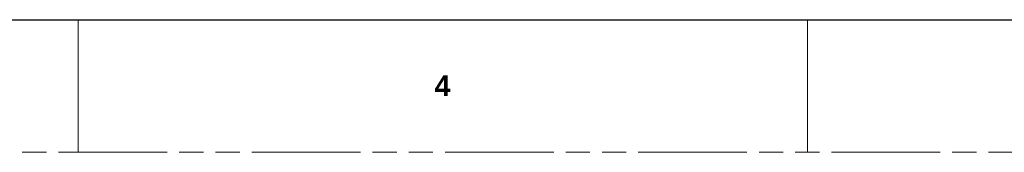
# Model space of a CAD drawing. Header units: millimetres. Extents: x 3925 to 5043, y -86 to 778.
# Tile 58 of 256: x 4473 to 4661, y -86 to -61. Entities that reach past the tile are written whole.
import ezdxf

# ---------------------------------------------------------------- set-up
doc = ezdxf.new("R2010")
doc.units = ezdxf.units.MM
doc.header["$LTSCALE"] = 46.255
doc.linetypes.add('PHANTOM', pattern=[0.8, 0.45, -0.05, 0.1, -0.05, 0.1, -0.05])
doc.layers.get('0').update_dxf_attribs({"linetype": 'CONTINUOUS'})
doc.styles.add('SLDTEXTSTYLE0', font='arialbd.ttf', dxfattribs={"height": 5.5})

msp = doc.modelspace()

# ---------------------------------------------------------------- linework, layer by layer
at = {"color": 7, "linetype": 'Continuous', "lineweight": 30}
msp.add_line((3937.6114, -60.6394), (5029.8114, -60.6394), dxfattribs=at)
at = {"color": 7, "linetype": 'Continuous', "lineweight": 0}
for p, q in [((4483.7114, -60.6394), (4483.7114, -86.0394)), ((4623.4114, -60.6394), (4623.4114, -86.0394))]:
    msp.add_line(p, q, dxfattribs=at)
at = {"color": 7, "linetype": 'PHANTOM', "lineweight": 0}
msp.add_line((3924.9114, -86.0394), (5042.5114, -86.0394), dxfattribs=at)

# ---------------------------------------------------------------- texts
at = {"color": 7, "linetype": 'Continuous', "lineweight": 0, "insert": (4551.9739, -71.3102), "char_height": 3.9688, "attachment_point": 1, "style": 'SLDTEXTSTYLE0'}
msp.add_mtext('4', dxfattribs=at)

doc.saveas('drawing.dxf')
